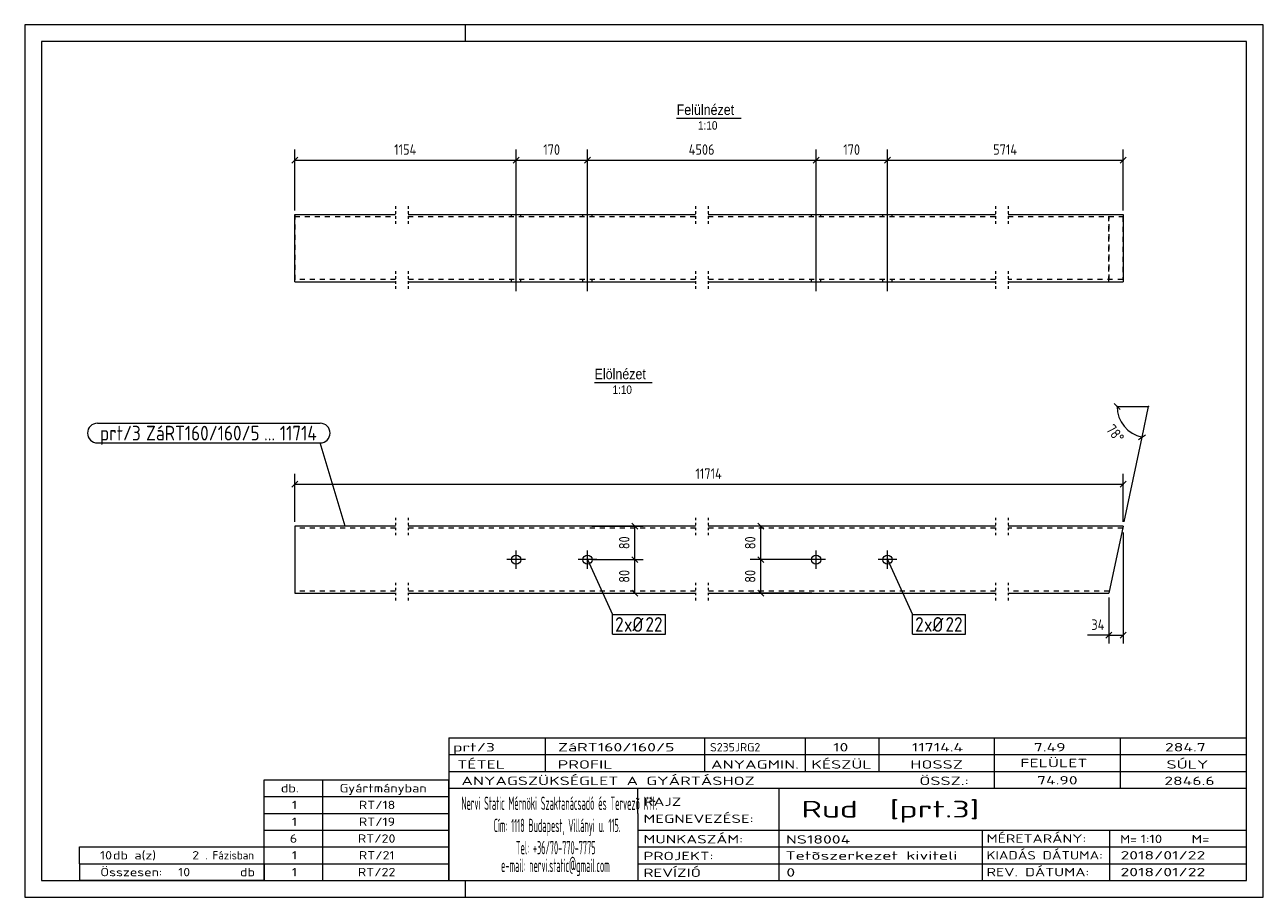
# Model space of a CAD drawing. Header units: millimetres. Extents: x 1 to 296, y 1 to 209.
import ezdxf

# ---------------------------------------------------------------- set-up
doc = ezdxf.new("R2010")
doc.units = ezdxf.units.MM
doc.header["$LTSCALE"] = 0.6
for name, pattern in [('XKITLINE00', [0]), ('XKITLINE01', [4, 1, -1, 1, -1]), ('XKITLINE02', [4, 2, -2])]:
    doc.linetypes.add(name, pattern=pattern)
for name, color, linetype, lineweight in [('Bolt', 7, 'Continuous', 0), ('BoltMark', 3, 'Continuous', 0), ('DrawingSheet', 5, 'Continuous', 0), ('OtherObjectType', 1, 'Continuous', 0), ('Part', 2, 'Continuous', 0), ('PartMark', 3, 'Continuous', 0), ('Z-DIMENSIONS', 1, 'Continuous', 0)]:
    doc.layers.add(name, color=color, linetype=linetype, lineweight=lineweight)
doc.styles.add('ARIAL', font='ARIAL.TTF')
doc.styles.add('ISOCPEUR', font='ISOCPEUR.TTF')

msp = doc.modelspace()

# ---------------------------------------------------------------- linework, layer by layer
at = {"layer": 'Bolt', "color": 4, "linetype": 'XKITLINE00', "lineweight": 0}
for p, q in [((118.04, 145.5), (118.04, 167.75)), ((135.04, 145.5), (135.04, 167.75)), ((189.5, 145.5), (189.5, 167.75)), ((206.5, 145.5), (206.5, 167.75)), ((116.94, 163.25), (116.94, 163.75)), ((119.14, 163.25), (119.14, 163.75)), ((133.94, 163.25), (133.94, 163.75)), ((136.14, 163.25), (136.14, 163.75)), ((188.4, 163.25), (188.4, 163.75)), ((190.6, 163.25), (190.6, 163.75)), ((205.4, 163.25), (205.4, 163.75)), ((207.6, 163.25), (207.6, 163.75)), ((116.94, 147.75), (116.94, 148.25)), ((119.14, 147.75), (119.14, 148.25)), ((133.94, 147.75), (133.94, 148.25)), ((136.14, 147.75), (136.14, 148.25)), ((188.4, 147.75), (188.4, 148.25)), ((190.6, 147.75), (190.6, 148.25)), ((205.4, 147.75), (205.4, 148.25)), ((207.6, 147.75), (207.6, 148.25)), ((118.04, 79.28), (118.04, 83.68)), ((135.04, 79.28), (135.04, 83.68)), ((189.5, 79.28), (189.5, 83.68)), ((206.5, 79.28), (206.5, 83.68)), ((120.24, 81.48), (115.84, 81.48)), ((137.24, 81.48), (132.84, 81.48)), ((191.7, 81.48), (187.3, 81.48)), ((208.7, 81.48), (204.3, 81.48))]:
    msp.add_line(p, q, dxfattribs=at)
for centre in [(118.04, 81.48), (135.04, 81.48), (189.5, 81.48), (206.5, 81.48)]:
    msp.add_circle(centre, 1.1, dxfattribs=at)
at = {"layer": 'BoltMark', "color": 7, "linetype": 'XKITLINE00', "lineweight": 0}
for p, q in [((135.04, 81.48), (141.02, 68.38)), ((206.5, 81.48), (212.49, 68.38)), ((141.02, 68.38), (153.65, 68.38)), ((141.02, 63.68), (141.02, 68.38)), ((153.65, 63.68), (153.65, 68.38)), ((212.49, 68.38), (225.12, 68.38)), ((212.49, 63.68), (212.49, 68.38)), ((225.12, 63.68), (225.12, 68.38)), ((141.02, 63.68), (153.65, 63.68)), ((212.49, 63.68), (225.12, 63.68))]:
    msp.add_line(p, q, dxfattribs=at)
at = {"layer": 'DrawingSheet', "color": 2, "linetype": 'XKITLINE00', "lineweight": 0}
for p, q in [((296, 209), (1, 209)), ((1, 209), (1, 1)), ((106, 205), (106, 209)), ((296, 1), (296, 209)), ((106, 1), (106, 5)), ((1, 1), (296, 1))]:
    msp.add_line(p, q, dxfattribs=at)
at = {"layer": 'DrawingSheet', "color": 3, "linetype": 'XKITLINE00', "lineweight": 0}
for p, q in [((292, 205), (5, 205)), ((5, 205), (5, 5)), ((292, 5), (292, 205)), ((5, 5), (292, 5))]:
    msp.add_line(p, q, dxfattribs=at)
at = {"layer": 'OtherObjectType', "color": 6, "linetype": 'XKITLINE00', "lineweight": 0}
for p, q in [((156.28, 186.75), (171.66, 186.75)), ((136.74, 123.75), (150.46, 123.75))]:
    msp.add_line(p, q, dxfattribs=at)
at = {"layer": 'OtherObjectType', "color": 7, "linetype": 'XKITLINE00', "lineweight": 0}
for p, q in [((102, 39), (292, 39)), ((102, 39), (102, 35)), ((102, 39), (292, 39)), ((125, 35), (125, 39)), ((163, 35), (163, 39)), ((187, 35), (187, 39)), ((204.5, 35), (204.5, 39)), ((232, 35), (232, 39)), ((262, 35), (262, 39)), ((292, 35), (292, 39)), ((102, 35), (292, 35)), ((102, 35), (102, 5)), ((102, 35), (292, 35)), ((125, 31), (125, 35)), ((163, 31), (163, 35)), ((187, 31), (187, 35)), ((204.5, 31), (204.5, 35)), ((232, 31), (232, 35)), ((262, 31), (262, 35)), ((292, 31), (292, 35)), ((102, 31), (292, 31)), ((232, 27), (232, 31)), ((262, 27), (262, 31)), ((292, 27), (292, 31)), ((58, 29), (102, 29)), ((58, 25), (58, 29)), ((72, 25), (72, 29)), ((102, 25), (102, 29)), ((102, 27), (292, 27)), ((147, 21), (147, 27)), ((180.7, 17), (180.7, 27)), ((292, 21), (292, 27)), ((58, 25), (102, 25)), ((58, 21), (58, 25)), ((72, 21), (72, 25)), ((102, 21), (102, 25)), ((58, 21), (102, 21)), ((58, 17), (58, 21)), ((72, 17), (72, 21)), ((102, 17), (102, 21)), ((147, 21), (147, 5)), ((292, 17), (292, 21)), ((58, 17), (102, 17)), ((58, 13), (58, 17)), ((72, 13), (72, 17)), ((102, 13), (102, 17)), ((147, 17), (292, 17)), ((180.7, 5), (180.7, 17)), ((229.16, 13), (229.16, 17)), ((259.5, 5), (259.5, 17)), ((292, 13), (292, 17)), ((14, 9), (14, 13)), ((14, 13), (58, 13)), ((14, 13), (58, 13)), ((58, 9), (58, 13)), ((58, 13), (102, 13)), ((58, 9), (58, 13)), ((72, 9), (72, 13)), ((102, 9), (102, 13)), ((147, 13), (292, 13)), ((229.16, 5), (229.16, 13)), ((292, 9), (292, 13)), ((14, 9), (58, 9)), ((14, 9), (14, 5)), ((14, 9), (58, 9)), ((58, 9), (58, 5)), ((58, 9), (102, 9)), ((58, 5), (58, 9)), ((72, 5), (72, 9)), ((102, 5), (102, 9)), ((147, 9), (292, 9)), ((292, 5), (292, 9)), ((58, 5), (14, 5)), ((58, 5), (102, 5)), ((102, 5), (292, 5)), ((139.5, 5), (292, 5))]:
    msp.add_line(p, q, dxfattribs=at)
at = {"layer": 'Part', "color": 2, "linetype": 'XKITLINE01', "lineweight": 0}
for p, q in [((89.3, 165.75), (89.3, 161.25)), ((92.31, 165.75), (92.31, 161.25)), ((160.77, 165.75), (160.77, 161.25)), ((163.77, 165.75), (163.77, 161.25)), ((232.23, 165.75), (232.23, 161.25)), ((235.23, 165.75), (235.23, 161.25)), ((89.3, 150.25), (89.3, 145.75)), ((92.31, 150.25), (92.31, 145.75)), ((160.77, 150.25), (160.77, 145.75)), ((163.77, 150.25), (163.77, 145.75)), ((232.23, 150.25), (232.23, 145.75)), ((235.23, 150.25), (235.23, 145.75)), ((89.3, 91.49), (89.3, 86.98)), ((92.31, 91.49), (92.31, 86.98)), ((160.77, 91.49), (160.77, 86.98)), ((163.77, 91.49), (163.77, 86.98)), ((232.23, 91.49), (232.23, 86.98)), ((235.23, 91.49), (235.23, 86.98)), ((89.3, 75.98), (89.3, 71.48)), ((92.31, 75.98), (92.31, 71.48)), ((160.77, 75.98), (160.77, 71.48)), ((163.77, 75.98), (163.77, 71.48)), ((232.23, 75.98), (232.23, 71.48)), ((235.23, 75.98), (235.23, 71.48))]:
    msp.add_line(p, q, dxfattribs=at)
at = {"layer": 'Part', "color": 2, "linetype": 'XKITLINE00', "lineweight": 0}
for p, q in [((65.3, 147.75), (65.3, 163.75)), ((65.3, 163.75), (65.3, 163.75)), ((65.3, 163.75), (89.3, 163.75)), ((92.3, 163.75), (160.77, 163.75)), ((163.77, 163.75), (232.23, 163.75)), ((235.23, 163.75), (262.63, 163.75)), ((262.63, 163.75), (262.63, 147.75)), ((65.3, 147.75), (65.3, 147.75)), ((65.3, 147.75), (89.3, 147.75)), ((92.3, 147.75), (160.77, 147.75)), ((163.77, 147.75), (232.23, 147.75)), ((235.23, 147.75), (262.63, 147.75)), ((65.3, 89.48), (65.3, 73.48)), ((89.3, 89.48), (65.3, 89.48)), ((160.77, 89.48), (92.3, 89.48)), ((232.23, 89.48), (163.77, 89.48)), ((262.63, 89.48), (235.23, 89.48)), ((262.63, 89.48), (259.23, 73.48)), ((65.3, 73.48), (89.3, 73.48)), ((92.3, 73.48), (160.77, 73.48)), ((163.77, 73.48), (232.23, 73.48)), ((235.23, 73.48), (259.23, 73.48))]:
    msp.add_line(p, q, dxfattribs=at)
at = {"layer": 'Part', "color": 7, "linetype": 'XKITLINE02', "lineweight": 0}
for p, q in [((65.3, 163.75), (65.3, 147.75)), ((65.3, 163.75), (65.3, 163.75)), ((65.3, 163.25), (89.3, 163.25)), ((92.3, 163.25), (160.77, 163.25)), ((163.77, 163.25), (232.23, 163.25)), ((235.23, 163.25), (262.53, 163.25)), ((259.23, 147.75), (259.23, 163.75)), ((259.34, 148.25), (259.34, 163.25)), ((262.53, 163.25), (262.53, 148.25)), ((89.3, 148.25), (65.3, 148.25)), ((65.3, 147.75), (65.3, 147.75)), ((160.77, 148.25), (92.3, 148.25)), ((232.23, 148.25), (163.77, 148.25)), ((262.53, 148.25), (235.23, 148.25)), ((89.3, 88.98), (65.3, 88.98)), ((160.77, 88.98), (92.3, 88.98)), ((232.23, 88.98), (163.77, 88.98)), ((262.53, 88.98), (235.23, 88.98)), ((89.3, 73.98), (65.3, 73.98)), ((160.77, 73.98), (92.3, 73.98)), ((232.23, 73.98), (163.77, 73.98)), ((259.34, 73.98), (235.23, 73.98))]:
    msp.add_line(p, q, dxfattribs=at)
at = {"layer": 'PartMark', "color": 7, "linetype": 'XKITLINE00', "lineweight": 0}
for p, q in [((18.3, 114), (71.38, 114)), ((18.3, 109.3), (71.38, 109.3)), ((77.33, 89.44), (71.38, 109.3))]:
    msp.add_line(p, q, dxfattribs=at)
for centre, start, end in [((18.3, 111.65), 90, 270), ((71.38, 111.65), 270, 90)]:
    msp.add_arc(centre, 2.35, start, end, dxfattribs=at)
at = {"layer": 'Z-DIMENSIONS', "color": 7, "linetype": 'XKITLINE00', "lineweight": 0}
for p, q in [((66.01, 177.46), (64.6, 176.04)), ((65.3, 164.75), (65.3, 179.25)), ((118.74, 177.46), (117.33, 176.04)), ((118.74, 177.46), (117.33, 176.04)), ((118.04, 167.25), (118.04, 179.25)), ((118.04, 167.25), (118.04, 179.25)), ((135.74, 177.46), (134.33, 176.04)), ((135.74, 177.46), (134.33, 176.04)), ((135.04, 167.25), (135.04, 179.25)), ((135.04, 167.25), (135.04, 179.25)), ((190.21, 177.46), (188.79, 176.04)), ((190.21, 177.46), (188.79, 176.04)), ((189.5, 167.25), (189.5, 179.25)), ((189.5, 167.25), (189.5, 179.25)), ((207.21, 177.46), (205.79, 176.04)), ((207.21, 177.46), (205.79, 176.04)), ((206.5, 167.25), (206.5, 179.25)), ((206.5, 167.25), (206.5, 179.25)), ((263.34, 177.46), (261.93, 176.04)), ((262.63, 164.75), (262.63, 179.25)), ((65.3, 176.75), (118.04, 176.75)), ((118.04, 176.75), (135.04, 176.75)), ((135.04, 176.75), (189.5, 176.75)), ((189.5, 176.75), (206.5, 176.75)), ((206.5, 176.75), (262.63, 176.75)), ((260.49, 118.7), (261.9, 117.29)), ((261.19, 118), (268.69, 118)), ((267.13, 110.66), (268.69, 118)), ((262.84, 90.46), (267.13, 110.66)), ((266.3, 110.12), (267.97, 111.21)), ((65.3, 90.48), (65.3, 101.98)), ((262.63, 90.48), (262.63, 101.98)), ((66.01, 100.19), (64.6, 98.78)), ((65.3, 99.48), (262.63, 99.48)), ((263.34, 100.19), (261.93, 98.78)), ((136.04, 89.48), (148.3, 89.48)), ((145.6, 90.19), (147.01, 88.78)), ((146.3, 81.48), (146.3, 89.48)), ((188.5, 89.48), (173.8, 89.48)), ((175.6, 90.19), (177.01, 88.78)), ((176.3, 81.48), (176.3, 89.48)), ((262.63, 87.98), (262.63, 61.48)), ((136.04, 81.48), (148.3, 81.48)), ((136.04, 81.48), (148.3, 81.48)), ((145.6, 82.19), (147.01, 80.78)), ((145.6, 82.19), (147.01, 80.78)), ((146.3, 73.48), (146.3, 81.48)), ((188.5, 81.48), (173.8, 81.48)), ((188.5, 81.48), (173.8, 81.48)), ((175.6, 82.19), (177.01, 80.78)), ((175.6, 82.19), (177.01, 80.78)), ((176.3, 73.48), (176.3, 81.48)), ((145.6, 74.19), (147.01, 72.78)), ((175.6, 74.19), (177.01, 72.78)), ((136.04, 73.48), (148.3, 73.48)), ((188.5, 73.48), (173.8, 73.48)), ((259.23, 72.48), (259.23, 61.48)), ((259.23, 63.48), (254.14, 63.48)), ((259.23, 63.48), (254.14, 63.48)), ((259.94, 64.19), (258.53, 62.78)), ((259.23, 63.48), (262.63, 63.48)), ((263.34, 64.19), (261.93, 62.78))]:
    msp.add_line(p, q, dxfattribs=at)
msp.add_arc((268.69, 118), 7.5, 180, 258.0004, dxfattribs=at)
at = {"layer": 'Z-DIMENSIONS', "color": 3}
for p in [(65.3, 176.75), (118.04, 176.75), (118.04, 176.75), (135.04, 176.75), (135.04, 176.75), (189.5, 176.75), (189.5, 176.75), (206.5, 176.75), (206.5, 176.75), (262.63, 176.75), (65.3, 99.48), (262.63, 99.48), (146.3, 89.48), (176.3, 89.48), (146.3, 81.48), (146.3, 81.48), (176.3, 81.48), (176.3, 81.48), (146.3, 73.48), (176.3, 73.48), (259.23, 63.48), (262.63, 63.48)]:
    msp.add_point(p, dxfattribs=at)
at = {"layer": 'Z-DIMENSIONS', "color": 7}
for p in [(261.19, 118), (268.69, 118), (267.13, 110.66)]:
    msp.add_point(p, dxfattribs=at)

# ---------------------------------------------------------------- texts
at = {"layer": 'BoltMark', "color": 3, "style": 'ISOCPEUR', "width": 0.85}
for s, p in [('xØ', (143.73, 64.28)), ('xØ', (215.19, 64.28)), ('2', (141.62, 64.28)), ('22', (148.84, 64.28)), ('2', (213.09, 64.28)), ('22', (220.31, 64.28))]:
    msp.add_text(s, height=3.5, dxfattribs=at).set_placement(p)
at = {"layer": 'OtherObjectType', "color": 6, "style": 'ARIAL', "width": 0.85}
for s, height, p in [('Felülnézet', 2.5, (156.28, 187.5)), ('1:10', 2, (161.37, 184)), ('Elölnézet', 2.5, (136.74, 124.5)), ('1:10', 2, (141, 121))]:
    msp.add_text(s, height=height, dxfattribs=at).set_placement(p)
at = {"layer": 'OtherObjectType', "color": 7, "style": 'ISOCPEUR'}
for s, height, width, p in [('prt/3', 2, 1.525501, (103, 35.76)), ('ZáRT160/160/5', 2, 1.525501, (128, 35.76)), ('S235JRG2', 2, 1.02, (164.22, 35.76)), ('10', 2, 1.525501, (193.55, 35.76)), ('11714.4', 2, 1.525501, (212.31, 35.76)), ('7.49', 2, 1.525501, (241.35, 35.76)), ('284.7', 2, 1.525501, (272.59, 35.76)), ('TÉTEL', 2, 1.525501, (104, 31.66)), ('PROFIL', 2, 1.525501, (127.96, 31.66)), ('ANYAGMIN.', 2, 1.525501, (164.47, 31.66)), ('KÉSZÜL', 2, 1.525501, (188.37, 31.66)), ('HOSSZ', 2, 1.525501, (211.96, 31.66)), ('FELÜLET', 2, 1.525501, (238.13, 32)), ('SÚLY', 2, 1.525501, (272.96, 31.66)), ('ANYAGSZÜKSÉGLET A GYÁRTÁSHOZ', 2, 1.525501, (105, 27.75)), ('ÖSSZ.:', 2, 1.525501, (214.1, 27.75)), ('74.90', 2, 1.525501, (242.12, 27.88)), ('2846.6', 2, 1.525501, (272.43, 27.75)), ('db.', 2, 1.211571, (62, 26)), ('Gyártmányban', 2, 1.211571, (76, 26)), ('1', 2, 1.211571, (64.63, 22)), ('RT/18', 2, 1.211571, (80.57, 22)), ('Nervi Static Mérnöki\xa0Szaktanácsadó\xa0és\xa0Tervezõ Kft.', 3.1765, 0.403093, (105, 21.82)), ('RAJZ', 2, 1.445, (148.38, 22.78)), ('Rud  [prt.3]', 4, 1.474651, (186, 20)), ('MEGNEVEZÉSE:', 2, 1.445, (148.38, 18.72)), ('1', 2, 1.211571, (64.63, 18)), ('RT/19', 2, 1.211571, (80.57, 18)), ('Cím:\xa01118 Budapest, Villányi u. 115.', 3.1765, 0.403093, (112.69, 16.53)), ('6', 2, 1.211571, (64.14, 14)), ('RT/20', 2, 1.211571, (80.33, 14)), ('MUNKASZÁM:', 2, 1.445, (148.38, 13.84)), ('NS18004', 2, 1.525501, (182.28, 13.78)), ('MÉRETARÁNY:', 2, 1.36, (230.1, 14)), ('M=', 2, 1.211571, (261.91, 13.84)), ('1:10', 2, 1.275, (266.79, 13.9)), ('M=', 2, 1.275, (278.95, 13.87)), ('10', 2, 1.211571, (18.92, 10)), ('db a(z)', 2, 1.211571, (22, 10)), ('2', 2, 1.211571, (40.86, 10)), ('. Fázisban', 2, 0.935, (44, 10)), ('1', 2, 1.211571, (64.63, 10)), ('RT/21', 2, 1.211571, (80.57, 10)), ('Tel:\xa0+36/70-770-7775', 3.1765, 0.403093, (117.97, 11.24)), ('PROJEKT:', 2, 1.445, (148.38, 9.84)), ('Tetõszerkezet kiviteli ', 2, 1.525501, (182.2, 9.94)), ('KIADÁS DÁTUMA:', 2, 1.275, (230.1, 10)), ('2018/01/22', 2, 1.525501, (262, 10)), ('e-mail:\xa0nervi.static@gmail.com', 3.1765, 0.403093, (114.45, 7)), ('Összesen:            db', 2, 1.211571, (19, 6)), ('10', 2, 1.211571, (37.53, 6)), ('1', 2, 1.211571, (64.63, 6)), ('RT/22', 2, 1.211571, (80.33, 6)), ('REVÍZIÓ', 2, 1.445, (148.38, 5.84)), ('0', 2, 1.525501, (182.41, 5.92)), ('REV. DÁTUMA:', 2, 1.36, (230.1, 6)), ('2018/01/22', 2, 1.525501, (262, 6))]:
    msp.add_text(s, height=height, dxfattribs=dict(at, width=width)).set_placement(p)
at = {"layer": 'PartMark', "color": 3, "style": 'ISOCPEUR', "width": 0.85}
for s, p in [('prt/3', (18.9, 109.9)), ('ZáRT160/160/5', (29.88, 109.9)), ('11714', (61.75, 109.9)), ('...', (58, 109.9))]:
    msp.add_text(s, height=3.5, dxfattribs=at).set_placement(p)
at = {"layer": 'Z-DIMENSIONS', "color": 3, "style": 'ISOCPEUR', "width": 0.85}
for s, p in [('1154', (88.98, 178)), ('170', (124.5, 178)), ('4506', (159.15, 178)), ('170', (195.96, 178)), ('5714', (231.67, 178)), ('11714', (160.75, 100.73)), ('34', (255.07, 64.73))]:
    msp.add_text(s, height=2.5, dxfattribs=at).set_placement(p)
for s, rotation, p in [('78°', -50.999, (258.43, 112.45)), ('80', 90.0002, (145.05, 83.98)), ('80', 90.0002, (175.05, 83.98)), ('80', 90.0002, (145.05, 75.98)), ('80', 90.0002, (175.05, 75.98))]:
    msp.add_text(s, height=2.5, rotation=rotation, dxfattribs=at).set_placement(p)

doc.saveas('drawing.dxf')
